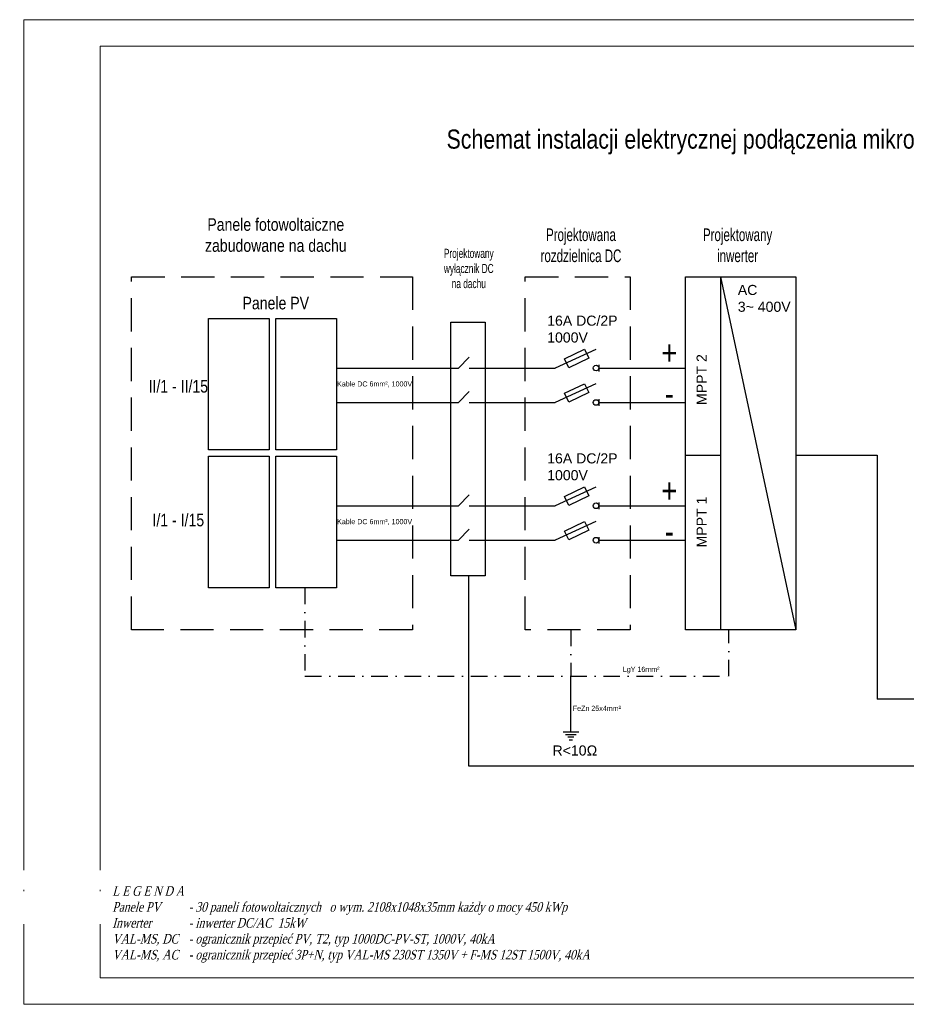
# Model space of a CAD drawing. Header units: millimetres. Extents: x 76855 to 99678, y -15103 to -11972.
# Tile 27 of 28: x 94325 to 97002, y -14942 to -11972. Entities that reach past the tile are written whole.
import ezdxf

# ---------------------------------------------------------------- set-up
doc = ezdxf.new("R2010")
doc.units = ezdxf.units.MM
doc.header["$LTSCALE"] = 100
doc.header["$MEASUREMENT"] = 0
doc.linetypes.add('DASHDOT', pattern=[1, 0.5, -0.25, 0, -0.25])
doc.linetypes.add('DASHED', pattern=[0.75, 0.5, -0.25])
for name, color, linetype in [('11RG', 7, 'Continuous'), ('Okno', 4, 'Continuous'), ('wyposażenie', 4, 'Continuous')]:
    doc.layers.add(name, color=color, linetype=linetype)
doc.layers.add('_To_TABEL_RYSUNK', color=7, linetype='Continuous', lineweight=25)
doc.layers.add('Wentyl', color=4, linetype='Continuous', lineweight=18)
doc.styles.add('8', font='txt.shx', dxfattribs={"height": 20})
doc.styles.add('CDMSTYLE', font='CDMSIMPL', dxfattribs={"width": 0.8, "bigfont": 'CDMBIGPL'})
doc.styles.add('styl2', font='TIMES.TTF', dxfattribs={"height": 150})
doc.styles.add('styl3', font='txt.shx', dxfattribs={"height": 100})

msp = doc.modelspace()

# ---------------------------------------------------------------- linework, layer by layer
for p, q in [((96441.009, -12747.753), (96441.009, -13812.237)), ((96441.009, -12747.753), (96667.837, -13812.237)), ((96064.702, -12966.77), (95941.648, -13023.032)), ((96037.956, -12979.506), (96037.956, -12979.506)), ((96073.68, -13013.409), (96073.68, -13032.913)), ((96073.68, -13023.038), (96334.904, -13023.038)), ((96064.702, -13070.652), (95941.648, -13126.914)), ((96073.68, -13117.291), (96073.68, -13136.795)), ((96073.68, -13126.919), (96334.904, -13126.919)), ((96334.904, -13285.395), (96441.009, -13285.395)), ((96064.702, -13382.173), (95941.648, -13438.435)), ((96037.956, -13394.909), (96037.956, -13394.909)), ((96073.68, -13428.812), (96073.68, -13448.316)), ((96073.68, -13438.441), (96334.904, -13438.441)), ((96064.702, -13486.055), (95941.648, -13542.317)), ((96073.68, -13532.694), (96073.68, -13552.198)), ((96073.68, -13542.322), (96334.904, -13542.322)), ((97741.731, -14021.457), (96914.217, -14021.457))]:
    msp.add_line(p, q)
at = {"color": 3}
for p, q in [((95281.848, -13023.032), (95627.059, -13023.032)), ((95730.649, -13023.032), (95941.648, -13023.032)), ((95281.848, -13126.914), (95627.059, -13126.914)), ((95730.649, -13126.914), (95941.648, -13126.914))]:
    msp.add_line(p, q, dxfattribs=at)
at = {"color": 6}
for p, q in [((95281.848, -13438.435), (95627.059, -13438.435)), ((95730.649, -13438.435), (95941.648, -13438.435)), ((95281.848, -13542.317), (95627.059, -13542.317)), ((95730.649, -13542.317), (95941.648, -13542.317))]:
    msp.add_line(p, q, dxfattribs=at)
at = {"linetype": 'DASHED', "ltscale": 2}
for points in [[(94663.202, -12747.751), (95510.924, -12747.751), (95510.924, -13812.237), (94663.202, -13812.237)], [(95851.728, -12747.751), (96168.613, -12747.751), (96168.613, -13812.237), (95851.728, -13812.237)]]:
    msp.add_lwpolyline(points, close=True, dxfattribs=at)
for points in [[(96667.837, -13812.237), (96334.904, -13812.237), (96334.904, -12747.753), (96667.837, -12747.753)], [(95627.059, -12884.45), (95730.649, -12884.45), (95730.649, -13649.952), (95627.059, -13649.952)], [(96030.211, -12966.237), (96043.144, -12993.037), (95982.844, -13022.138), (95969.911, -12995.338)], [(96030.211, -13070.118), (96043.144, -13096.918), (95982.844, -13126.019), (95969.911, -13099.219)], [(96030.211, -13381.64), (96043.144, -13408.44), (95982.844, -13437.541), (95969.911, -13410.741)], [(96030.211, -13485.521), (96043.144, -13512.321), (95982.844, -13541.422), (95969.911, -13514.622)]]:
    msp.add_lwpolyline(points, close=True)
at = {"ltscale": 20}
for points in [[(94895.093, -12873.73), (95078.196, -12873.73), (95078.196, -13270.139), (94895.093, -13270.139)], [(95098.745, -12873.73), (95281.848, -12873.73), (95281.848, -13270.139), (95098.745, -13270.139)], [(94895.093, -13289.133), (95078.196, -13289.133), (95078.196, -13685.542), (94895.093, -13685.542)], [(95098.745, -13289.133), (95281.848, -13289.133), (95281.848, -13685.542), (95098.745, -13685.542)]]:
    msp.add_lwpolyline(points, close=True, dxfattribs=at)
for points in [[(95627.059, -13023.032), (95650.486, -13023.032), (95681.879, -12990.165)], [(95681.879, -13023.032), (95730.649, -13023.032)], [(95627.059, -13126.914), (95650.486, -13126.914), (95681.879, -13094.046)], [(95681.879, -13126.914), (95730.649, -13126.914)], [(96667.837, -13285.395), (96914.217, -13285.395), (96914.217, -14021.457)], [(95679.852, -13649.952), (95679.852, -14222.773), (97837.996, -14222.773), (97837.996, -13390.697)], [(95627.059, -13438.435), (95650.486, -13438.435), (95681.879, -13405.568)], [(95681.879, -13438.435), (95730.649, -13438.435)], [(95627.059, -13542.317), (95650.486, -13542.317), (95681.879, -13509.449)], [(95681.879, -13542.317), (95730.649, -13542.317)]]:
    msp.add_lwpolyline(points)
at = {"color": 30, "linetype": 'DASHDOT'}
for points in [[(95186.647, -13685.542), (95186.647, -13952.652), (96466.441, -13952.652), (96466.441, -13812.237)], [(95989.282, -13812.237), (95989.282, -13952.652)]]:
    msp.add_lwpolyline(points, dxfattribs=at)
for centre in [(96065.206, -13023.038), (96065.206, -13126.919), (96065.206, -13438.441), (96065.206, -13542.322)]:
    msp.add_circle(centre, 8.473)
at = {"lineweight": 25}
for points in [[(95989.234, -14121.046), (95989.234, -14121.046), (95989.282, -13952.652), (95989.282, -13952.652)], [(95965.574, -14120.17), (95965.574, -14120.17), (96013.376, -14120.218), (96013.376, -14120.218)], [(95972.918, -14128.22), (95972.918, -14128.22), (96005.525, -14128.253), (96005.525, -14128.253)], [(95979.939, -14135.828), (95979.939, -14135.828), (95998.664, -14135.845), (95998.664, -14135.845)], [(95984.444, -14144.156), (95984.444, -14144.156), (95993.843, -14144.165), (95993.843, -14144.165)]]:
    msp.add_open_spline(points, degree=3, dxfattribs=at)

# ---------------------------------------------------------------- texts
at = {"linetype": 'ByBlock', "lineweight": 15, "insert": (95614.086, -12303.576), "char_height": 57.6, "width": 1697.38418, "attachment_point": 1, "style": 'CDMSTYLE'}
msp.add_mtext('{\\fArial|b0|i0|c238|p34;Schemat instalacji elektrycznej podłączenia mikroinstalacji\\P\\pxqc;}', dxfattribs=at)
at = {"layer": '11RG', "color": 7, "width": 960.53461, "attachment_point": 1, "style": '8'}
for s, insert, char_height in [('{\\fArial|b0|i0|c238|p34;AC\\P3~ 400V}', (96493.215, -12772.159), 30.4128), ('{\\fArial|b0|i0|c238|p34;16A DC/2P\\P1000V}', (95917.747, -12864.808), 30.4128), ('{\\fArial|b0|i0|c238|p34;Kable DC 6mm², 1000V}', (95283.616, -13063.148), 15.36), ('{\\fArial|b0|i0|c238|p34;16A DC/2P\\P1000V}', (95917.747, -13280.211), 30.4128), ('{\\fArial|b0|i0|c238|p34;Kable DC 6mm², 1000V}', (95283.616, -13478.551), 15.36), ('{\\fArial|b0|i0|c238|p34;LgY 16mm²}', (96146.046, -13923.985), 15.36), ('{\\fArial|b0|i0|c238|p34;FeZn 25x4mm²}', (95995.084, -14041.711), 15.36), ('{\\fArial|b0|i0|c238|p34;R<10Ω}', (95933.771, -14161.342), 30.4128)]:
    msp.add_mtext(s, dxfattribs=dict(at, insert=insert, char_height=char_height))
at = {"layer": '11RG', "color": 7, "char_height": 30.4128, "width": 960.53461, "attachment_point": 1, "rotation": 90, "style": '8'}
for s, insert in [('{\\fArial|b0|i0|c238|p34;MPPT 2}', (96368.666, -13134.401)), ('{\\fArial|b0|i0|c238|p34;MPPT 1}', (96368.666, -13564.076))]:
    msp.add_mtext(s, dxfattribs=dict(at, insert=insert))
at = {"layer": '_To_TABEL_RYSUNK', "linetype": 'ByBlock', "lineweight": 25, "attachment_point": 1, "style": 'CDMSTYLE'}
for s, insert, char_height, width in [('\\pxqc;{\\fArial|b0|i0|c238|p34;Panele fotowoltaiczne\\Pzabudowane na dachu }', (94690.475, -12570.932), 38.016, 816.23718), ('\\pxqc;{\\fArial Narrow|b0|i0|c238|p34;Projektowana \\Prozdzielnica DC}', (95611.697, -12601.913), 38.016, 816.23718), ('\\pxqc;{\\fArial Narrow|b0|i0|c238|p34;Projektowany \\Pinwerter}', (96084.44, -12601.913), 38.016, 816.23718), ('\\pxqc;{\\fArial Narrow|b0|i0|c238|p34;Projektowany \\Pwyłącznik DC\\Pna dachu}', (95387.582, -12663.338), 27.3384, 586.97958), ('\\pxqc;{\\fArial|b0|i0|c238|p34;Panele PV}', (94806.445, -12807.952), 38.016, 584.26313), ('\\pxqc;{\\fArial|b0|i0|c238|p34;+\\P-}', (96135.466, -12939.863), 73.728, 302.44072), ('\\pxqc;{\\fArial|b0|i0|c238|p34;+\\P-}', (96135.466, -13355.795), 73.728, 302.44072)]:
    msp.add_mtext(s, dxfattribs=dict(at, insert=insert, char_height=char_height, width=width))
at = {"layer": '_To_TABEL_RYSUNK', "color": 3, "linetype": 'ByBlock', "lineweight": 25, "insert": (94512.256, -13059.013), "char_height": 38.016, "width": 584.26313, "attachment_point": 1, "style": 'CDMSTYLE'}
msp.add_mtext('\\pxqc;{\\fArial|b0|i0|c238|p34;II/1 - II/15}', dxfattribs=at)
at = {"layer": '_To_TABEL_RYSUNK', "color": 6, "linetype": 'ByBlock', "lineweight": 25, "insert": (94512.256, -13462.42), "char_height": 38.016, "width": 584.26313, "attachment_point": 1, "style": 'CDMSTYLE'}
msp.add_mtext('\\pxqc;{\\fArial|b0|i0|c238|p34;I/1 - I/15}', dxfattribs=at)
at = {"layer": 'Okno', "insert": (93135.34, -14704.353), "char_height": 29.18779, "width": 2123.508, "attachment_point": 1, "style": 'styl3', "bg_fill": 2}
msp.add_mtext('{\\farial|b0|i0|c238|p34;Schemat blokowy zasilania }', dxfattribs=at)

# ---------------------------------------------------------------- next in the draw order: linework, layer by layer
at = {"layer": 'Wentyl'}
for points in [[(94338.497, -14942.176), (98538.497, -14942.176), (98538.497, -11972.176), (94338.497, -11972.176)], [(94338.497, -14942.176), (98538.497, -14942.176), (98538.497, -11972.176), (94338.497, -11972.176)], [(94568.497, -12052.176), (98458.497, -12052.176), (98458.497, -14862.176), (94568.497, -14862.176)], [(94568.497, -12052.176), (98458.497, -12052.176), (98458.497, -14862.176), (94568.497, -14862.176)], [(94568.497, -12052.176), (98458.497, -12052.176), (98458.497, -14862.176), (94568.497, -14862.176)]]:
    msp.add_lwpolyline(points, close=True, dxfattribs=at)

# ---------------------------------------------------------------- next in the draw order: texts
at = {"layer": 'wyposażenie', "linetype": 'ByBlock', "lineweight": 50, "ltscale": 25, "insert": (94605.147, -14585.948), "char_height": 28.805155, "width": 3982.0452, "attachment_point": 1, "style": 'styl2'}
msp.add_mtext('\\pxql;{\\Q15;\\W0.8;L E G E N D A\\P\\pq*;Panele PV\\fTimes New Roman|b0|i0|c238|p18;^I\\fTimes New Roman CE|b0|i0|c238|p18;- 30 paneli fotowoltaicznych   o wym. 2108x1048x35mm każdy o mocy 450 kWp  \\P\\pql;Inwerter\\fTimes New Roman|b0|i0|c238|p18;^I\\fTimes New Roman CE|b0|i0|c238|p18;- inwerter DC/AC  15kW \\PVAL-MS, DC\\fTimes New Roman|b0|i0|c238|p18;^I\\fTimes New Roman CE|b0|i0|c238|p18;- ogranicznik przepieć PV, T2, typ 1000DC-PV-ST, 1000V, 40kA\\P\\pq*;VAL-MS, AC\\fTimes New Roman|b0|i0|c238|p18;^I\\fTimes New Roman CE|b0|i0|c238|p18;- ogranicznik przepieć 3P+N, typ VAL-MS 230ST 1350V + F-MS 12ST 1500V, 40kA}', dxfattribs=at)

# ---------------------------------------------------------------- next in the draw order: texts
at = {"layer": 'Okno', "width": 2123.508, "attachment_point": 1, "style": 'styl3', "bg_fill": 2}
for s, insert, char_height in [('\\pxqc;{\\fArial Narrow|b0|i0|c238|p34;\\H0.685218x;          BUDOWA KOMPLEKSU SPORTOWO- REKREACYJNEGO \\P\\H1x;WRAZ Z INFRASTRUKTURĄ TECHNICZNĄ}', (96579.121, -14310.164), 29.1878), ('{\\farial|b0|i0|c238|p34;BUDYNEK SOCJALNO-SZATNIOWY}', (92924.18, -14552.605), 29.18779)]:
    msp.add_mtext(s, dxfattribs=dict(at, insert=insert, char_height=char_height))

# ---------------------------------------------------------------- next in the draw order: texts
at = {"layer": 'Okno', "insert": (93122.743, -14616.474), "char_height": 29.18779, "width": 2123.508, "attachment_point": 1, "style": 'styl3', "bg_fill": 2}
msp.add_mtext('{\\fArial Narrow|b0|i0|c238|p34;\\H0.809229x;KŁODA \\W0.75;działka nr 626/4, 626/5, 626/7, 626/10\\P\\farial|b0|i0|c238|p34;\\H1.235745x;\\W1; }', dxfattribs=at)

doc.saveas('drawing.dxf')
